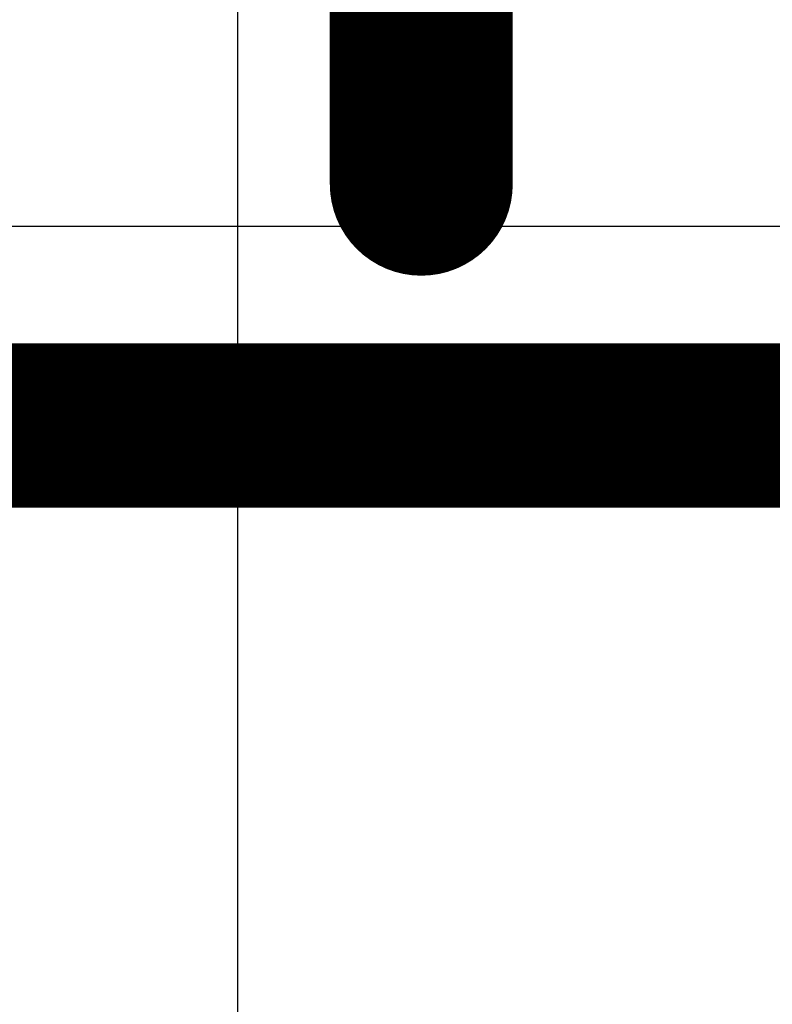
# Model space of a CAD drawing. Header units: millimetres. Extents: x 0 to 154, y -22 to 67.
# Tile 79 of 103: x 1.668 to 2.491, y 27.354 to 28.43. Entities that reach past the tile are written whole.
import ezdxf

# ---------------------------------------------------------------- set-up
doc = ezdxf.new("R2010")
doc.units = ezdxf.units.MM
for name, color, linetype in [('BottomLayer', 5, 'Continuous'), ('Mechanical15', 56, 'Continuous'), ('Mechanical7', 56, 'Continuous'), ('MidLayer1', 16, 'Continuous'), ('MidLayer2', 76, 'Continuous'), ('TopLayer', 1, 'Continuous'), ('TopOverlay', 2, 'Continuous')]:
    doc.layers.add(name, color=color, linetype=linetype)

# ---------------------------------------------------------------- blocks, each defined once
blk = doc.blocks.new('USB_M_____B_RA_SMD_P_P_219')
at = {"layer": 'Mechanical15', "const_width": 0.2}
blk.add_lwpolyline([(-4.125, -3.5), (-4.125, 3.5)], dxfattribs=at)
at = {"layer": 'Mechanical15', "const_width": 0.1}
blk.add_lwpolyline([(-4.175, -3.5, 1), (-4.075, -3.5, 1)], format="xyb", close=True, dxfattribs=at)
at = {"layer": 'Mechanical7', "const_width": 0.1}
blk.add_lwpolyline([(-4.755, -3.8035), (0.3, -3.8035)], dxfattribs=at)
at = {"layer": 'TopOverlay', "const_width": 0.152}
blk.add_lwpolyline([(-4.675, -3.75), (-3.6, -3.75)], dxfattribs=at)

msp = doc.modelspace()

# ---------------------------------------------------------------- linework, layer by layer
at = {"layer": 'BottomLayer'}
msp.add_line((1.9062, 25.3911), (1.9062, 38.1103), dxfattribs=at)
at = {"layer": 'MidLayer1'}
msp.add_line((1.9062, 25.3911), (1.9062, 38.1103), dxfattribs=at)
at = {"layer": 'MidLayer2'}
msp.add_line((1.9062, 25.3911), (1.9062, 38.1103), dxfattribs=at)
at = {"layer": 'TopLayer'}
msp.add_line((1.3711, 28.2041), (4.4238, 28.2042), dxfattribs=at)

# ---------------------------------------------------------------- block references
at = {"rotation": 360}
msp.add_blockref('USB_M_____B_RA_SMD_P_P_219', (6.2319, 31.75), dxfattribs=at)

doc.saveas('drawing.dxf')
